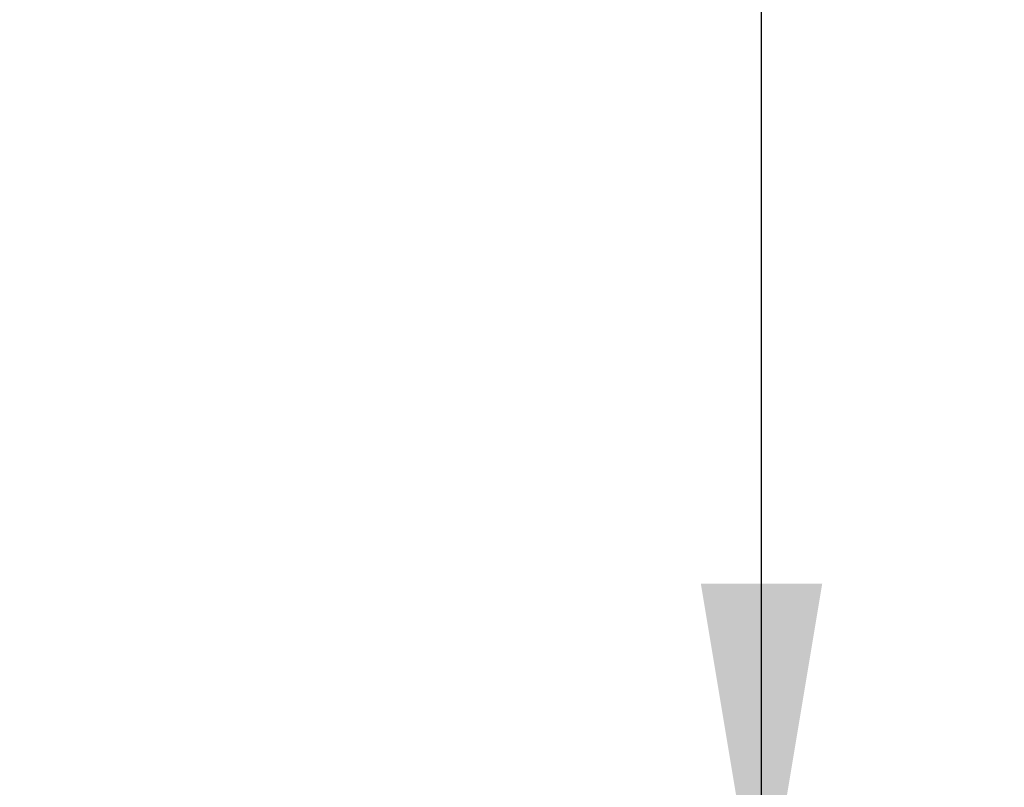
# Model space of a CAD drawing. Header units: millimetres. Extents: x 0 to 420, y 0 to 297.
# Tile 87 of 98: x 322.59 to 330.7, y 195.38 to 201.71. Entities that reach past the tile are written whole.
import ezdxf

# ---------------------------------------------------------------- set-up
doc = ezdxf.new("R2010")
doc.units = ezdxf.units.MM
doc.layers.add('QUOTE', color=174, linetype='Continuous')
doc.styles.add('SLDTEXTSTYLE3', font='TXT', dxfattribs={"width": 0.75})
doc.dimstyles.new('SLDDIMSTYLE2', dxfattribs={"dimtxt": 3, "dimasz": 3, "dimexe": 0, "dimexo": 0.0625, "dimgap": 0.75, "dimtad": 1, "dimlfac": 21.190584, "dimrnd": 1e-09, "dimzin": 12, "dimdsep": 46, "dimtxsty": 'SLDTEXTSTYLE3', "dimsah": 1, "dimcen": 0.09, "dimadec": 0, "dimazin": 3, "dimtfac": 1, "dimtdec": 3, "dimtofl": 0, "dimtmove": 0, "dimatfit": 3, "dimfxl": 0, "dimfrac": 2, "dimtolj": 1, "dimtzin": 12, "dimarcsym": 0})

# ---------------------------------------------------------------- blocks, each defined once
blk = doc.blocks.new('_D_2')
at = {"layer": 'QUOTE'}
for p, q in [((319.3453, 236.9641), (330.7, 236.9641)), ((328.7, 194.0629), (328.7, 236.9641)), ((324.9875, 194.0629), (330.7, 194.0629))]:
    blk.add_line(p, q, dxfattribs=at)
for points in [[(328.7, 236.9641), (328.2, 233.9641), (329.2, 233.9641)], [(328.7, 194.0629), (329.2, 197.0629), (328.2, 197.0629)]]:
    blk.add_solid(points, dxfattribs=at)
at = {"layer": 'QUOTE', "insert": (324.8327, 210.526), "char_height": 3, "attachment_point": 1, "rotation": 90, "style": 'SLDTEXTSTYLE3'}
blk.add_mtext('909,1', dxfattribs=at)

msp = doc.modelspace()

# ---------------------------------------------------------------- dimensions: what is measured, and where the dimension line sits
at = {"layer": 'QUOTE'}
dim = msp.add_linear_dim(base=(328.69995, 236.96406), p1=(322.98752, 194.06293), p2=(317.3453, 236.96406), angle=90, dimstyle='SLDDIMSTYLE2', dxfattribs=at)
dim.commit()
dim.dimension.update_dxf_attribs({"geometry": '_D_2', "text_midpoint": (328.69995, 215.51349), "dimtype": 160})

doc.saveas('drawing.dxf')
